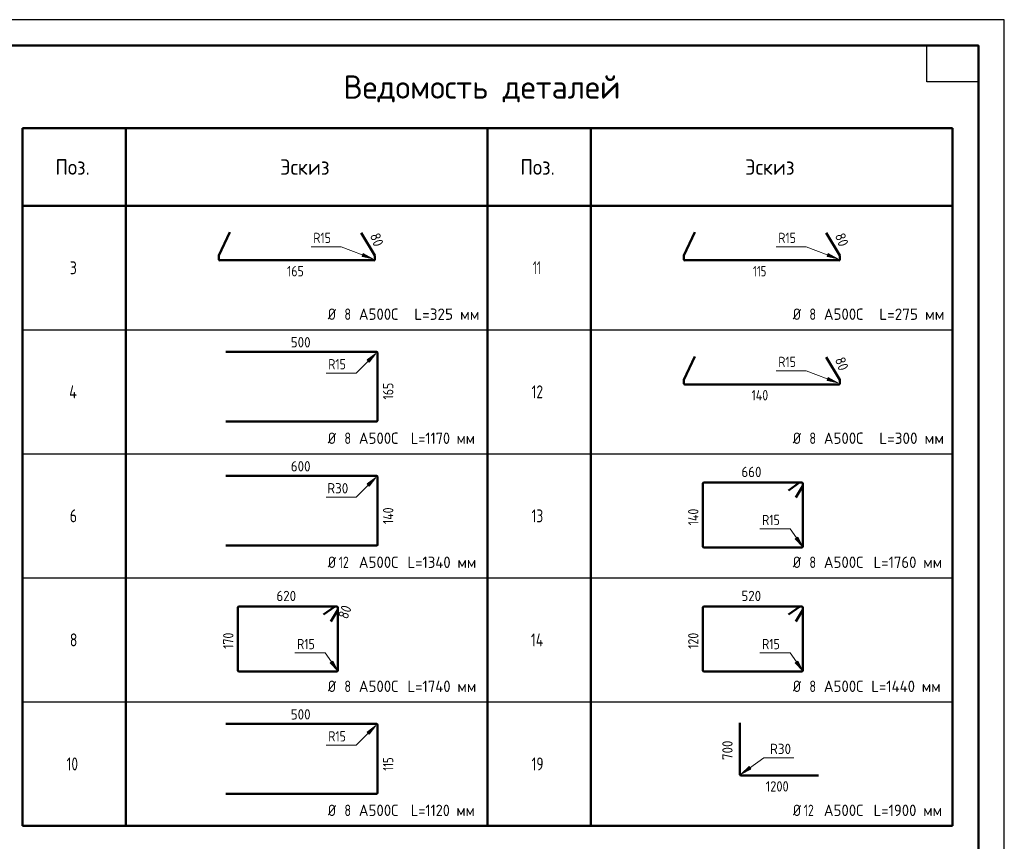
# Model space of a CAD drawing. Header units: millimetres. Extents: x 0 to 50400, y 0 to 35640.
# Tile 7 of 7: x 27531 to 50400, y 16564 to 35640. Entities that reach past the tile are written whole.
import ezdxf

# ---------------------------------------------------------------- set-up
doc = ezdxf.new("R2010")
doc.units = ezdxf.units.MM
doc.layers.add('Standard', color=7, linetype='Continuous', lineweight=25)
doc.layers.add('ЖБ Пилон', color=7, linetype='Continuous', lineweight=35)
doc.layers.add('Фиксатор', color=7, linetype='Continuous', lineweight=13, true_color=0x494949)
doc.styles.add('ISOCPEUR', font='txt')

msp = doc.modelspace()

# ---------------------------------------------------------------- hatches: boundary and pattern name
at = {"layer": 'Standard', "linetype": 'Continuous', "lineweight": 13, "transparency": 33554687}
for points in [[(35485, 30144), (35733, 30088), (35510, 30211)], [(46285, 30144), (46533, 30088), (46310, 30211)], [(35652, 27689), (35805, 27893), (35601, 27740)], [(46285, 27264), (46533, 27208), (46310, 27331)], [(35652, 24809), (35805, 25013), (35601, 24860)], [(45544, 23586), (45719, 23401), (45602, 23627)], [(34744, 20706), (34919, 20521), (34802, 20747)], [(45544, 20706), (45719, 20521), (45602, 20747)], [(35652, 19049), (35805, 19253), (35601, 19100)], [(44471, 18299), (44287, 18122), (44513, 18240)]]:
    msp.add_hatch(color=7, dxfattribs=at).paths.add_polyline_path(points)

# ---------------------------------------------------------------- linework, layer by layer
at = {"layer": 'Standard', "color": 7, "linetype": 'Continuous', "lineweight": 50, "transparency": 33554687}
for p, q in [((27600, 33120), (38400, 33120)), ((27600, 16920), (27600, 33120)), ((30000, 16920), (30000, 33120)), ((38400, 33120), (49200, 33120)), ((38400, 16920), (38400, 33120)), ((40800, 16920), (40800, 33120)), ((49200, 16920), (49200, 33120)), ((49800, 32520), (49800, 27840)), ((49200, 31320), (27600, 31320)), ((27600, 16920), (49200, 16920))]:
    msp.add_line(p, q, dxfattribs=at)
at = {"layer": 'Standard', "color": 7, "linetype": 'Continuous', "lineweight": 35, "transparency": 33554687}
for p, q in [((49800, 33120), (49800, 24600)), ((49800, 32640), (49800, 24120))]:
    msp.add_line(p, q, dxfattribs=at)
at = {"layer": 'Standard', "color": 7, "linetype": 'Continuous', "lineweight": 13, "transparency": 33554687}
for p, q in [((35510, 30211), (35485, 30144)), ((35733, 30088), (35510, 30211)), ((46310, 30211), (46285, 30144)), ((46533, 30088), (46310, 30211)), ((35498, 30177), (35481, 30184)), ((35485, 30144), (35733, 30088)), ((35733, 30088), (35733, 30088)), ((35733, 30088), (35733, 30088)), ((35733, 30088), (35733, 30088)), ((46298, 30177), (46281, 30184)), ((46285, 30144), (46533, 30088)), ((46533, 30088), (46533, 30088)), ((46533, 30088), (46533, 30088)), ((46533, 30088), (46533, 30088)), ((35805, 27893), (35601, 27740)), ((35601, 27740), (35652, 27689)), ((35627, 27715), (35614, 27702)), ((35652, 27689), (35805, 27893)), ((35805, 27893), (35805, 27893)), ((35805, 27893), (35805, 27893)), ((35805, 27893), (35805, 27893)), ((46298, 27297), (46281, 27304)), ((46310, 27331), (46285, 27264)), ((46285, 27264), (46533, 27208)), ((46533, 27208), (46310, 27331)), ((46533, 27208), (46533, 27208)), ((46533, 27208), (46533, 27208)), ((46533, 27208), (46533, 27208)), ((35805, 25013), (35601, 24860)), ((35652, 24809), (35805, 25013)), ((35805, 25013), (35805, 25013)), ((35805, 25013), (35805, 25013)), ((35805, 25013), (35805, 25013)), ((35601, 24860), (35652, 24809)), ((35627, 24835), (35614, 24822)), ((45602, 23627), (45544, 23586)), ((45544, 23586), (45719, 23401)), ((45573, 23607), (45562, 23621)), ((45719, 23401), (45602, 23627)), ((45719, 23401), (45719, 23401)), ((45719, 23401), (45719, 23401)), ((45719, 23401), (45719, 23401)), ((34802, 20747), (34744, 20706)), ((34744, 20706), (34919, 20521)), ((34773, 20727), (34762, 20741)), ((34919, 20521), (34802, 20747)), ((45602, 20747), (45544, 20706)), ((45544, 20706), (45719, 20521)), ((45573, 20727), (45562, 20741)), ((45719, 20521), (45602, 20747)), ((34919, 20521), (34919, 20521)), ((34919, 20521), (34919, 20521)), ((34919, 20521), (34919, 20521)), ((45719, 20521), (45719, 20521)), ((45719, 20521), (45719, 20521)), ((45719, 20521), (45719, 20521)), ((35805, 19253), (35601, 19100)), ((35652, 19049), (35805, 19253)), ((35805, 19253), (35805, 19253)), ((35805, 19253), (35805, 19253)), ((35805, 19253), (35805, 19253)), ((35601, 19100), (35652, 19049)), ((35627, 19075), (35614, 19062)), ((44471, 18299), (44287, 18122)), ((44513, 18240), (44471, 18299)), ((44287, 18122), (44513, 18240)), ((44287, 18122), (44287, 18122)), ((44287, 18122), (44287, 18122)), ((44287, 18122), (44287, 18122)), ((44492, 18269), (44506, 18280))]:
    msp.add_line(p, q, dxfattribs=at)
at = {"layer": 'Standard', "color": 7, "linetype": 'Continuous', "lineweight": -3, "transparency": 33554687}
for p, q in [((27600, 28440), (49200, 28440)), ((27600, 25560), (49200, 25560)), ((27600, 22680), (49200, 22680)), ((27600, 19800), (49200, 19800)), ((27600, 16920), (49200, 16920))]:
    msp.add_line(p, q, dxfattribs=at)
at = {"layer": 'Standard', "color": 7, "linetype": 'Continuous', "lineweight": 25, "transparency": 33554687}
for points in [[(0, 0), (50400, 0), (50400, 35640), (0, 35640), (0, 0)], [(49800, 35040), (49800, 34200), (48600, 34200), (48600, 35040), (49800, 35040)]]:
    msp.add_lwpolyline(points, close=True, dxfattribs=at)
at = {"layer": 'Standard', "color": 7, "linetype": 'Continuous', "lineweight": 50, "transparency": 33554687}
msp.add_lwpolyline([(2400, 35040), (49800, 35040), (49800, 600), (2400, 600), (2400, 35040)], close=True, dxfattribs=at)
at = {"layer": 'Standard', "color": 7, "linetype": 'Continuous', "lineweight": 13, "transparency": 33554687}
for points in [[(34299, 30366), (34998, 30366), (35733, 30088)], [(45099, 30366), (45798, 30366), (46533, 30088)], [(34646, 27433), (35346, 27433), (35805, 27893)], [(45099, 27486), (45798, 27486), (46533, 27208)], [(34646, 24553), (35346, 24553), (35805, 25013)], [(44725, 23816), (45424, 23816), (45719, 23401)], [(33925, 20936), (34624, 20936), (34919, 20521)], [(44725, 20936), (45424, 20936), (45719, 20521)], [(34646, 18793), (35346, 18793), (35805, 19253)], [(45514, 18501), (44814, 18501), (44287, 18122)]]:
    msp.add_lwpolyline(points, dxfattribs=at)
at = {"layer": 'ЖБ Пилон', "color": 7, "linetype": 'Continuous', "lineweight": 50, "transparency": 33554687}
for p, q in [((32319, 27930), (35822, 27930)), ((35842, 27910), (35842, 26329)), ((35822, 26309), (32319, 26309)), ((32319, 25050), (35822, 25050)), ((35842, 25030), (35842, 23449)), ((35822, 23429), (32319, 23429)), ((32319, 19290), (35822, 19290)), ((35842, 19270), (35842, 17689)), ((35822, 17669), (32319, 17669))]:
    msp.add_line(p, q, dxfattribs=at)
for centre, start, end in [((35822, 27910), 0, 90), ((35822, 26329), 270, 0), ((35822, 25030), 0, 90), ((35822, 23449), 270, 0), ((35822, 19270), 0, 90), ((35822, 17689), 270, 0)]:
    msp.add_arc(centre, 20.2, start, end, dxfattribs=at)
at = {"layer": 'Фиксатор', "color": 7, "linetype": 'Continuous', "lineweight": 50, "transparency": 33554687}
for p, q in [((32160, 30162), (32412, 30703)), ((35466, 30688), (35778, 30162)), ((42960, 30162), (43212, 30703)), ((46266, 30688), (46578, 30162)), ((32158, 30072), (32158, 30156)), ((35760, 30053), (32178, 30053)), ((35779, 30156), (35779, 30072)), ((42958, 30072), (42958, 30156)), ((46560, 30053), (42978, 30053)), ((46579, 30156), (46579, 30072)), ((42960, 27282), (43212, 27823)), ((46266, 27808), (46578, 27282)), ((42958, 27192), (42958, 27276)), ((46579, 27276), (46579, 27192)), ((46560, 27173), (42978, 27173)), ((43401, 24879), (43401, 23401)), ((45706, 24892), (43414, 24892)), ((45644, 24891), (45386, 24711)), ((45557, 24546), (45718, 24817)), ((45706, 24892), (45649, 24892)), ((45719, 24822), (45719, 24879)), ((45719, 23401), (45719, 24879)), ((43414, 23389), (45706, 23389)), ((32601, 21999), (32601, 20521)), ((34906, 22012), (32614, 22012)), ((34844, 22011), (34586, 21831)), ((34906, 22012), (34849, 22012)), ((34919, 21942), (34919, 21999)), ((34919, 20521), (34919, 21999)), ((43401, 21999), (43401, 20521)), ((45706, 22012), (43414, 22012)), ((45644, 22011), (45386, 21831)), ((45706, 22012), (45649, 22012)), ((45719, 21942), (45719, 21999)), ((45719, 20521), (45719, 21999)), ((34757, 21666), (34918, 21937)), ((45557, 21666), (45718, 21937)), ((32614, 20509), (34906, 20509)), ((43414, 20509), (45706, 20509)), ((44257, 18122), (44257, 19311)), ((46086, 18093), (44287, 18093))]:
    msp.add_line(p, q, dxfattribs=at)
for centre, radius, start, end in [((32178, 30156), 19.2, 160, 180), ((32178, 30072), 19.2, 180, 270), ((35760, 30072), 19.2, 270, 0), ((35760, 30156), 19.2, 0, 20), ((42978, 30156), 19.2, 160, 180), ((42978, 30072), 19.2, 180, 270), ((46560, 30072), 19.2, 270, 0), ((46560, 30156), 19.2, 0, 20), ((42978, 27276), 19.2, 160, 180), ((46560, 27276), 19.2, 0, 20), ((42978, 27192), 19.2, 180, 270), ((46560, 27192), 19.2, 270, 0), ((43414, 24879), 12.7, 90, 180), ((45649, 24879), 13, 90, 110), ((45706, 24879), 13, 0, 90), ((45706, 24879), 13, 0, 90), ((45706, 24822), 13, 340, 0), ((43414, 23401), 12.7, 180, 270), ((45706, 23401), 12.7, 270, 0), ((32614, 21999), 12.7, 90, 180), ((34849, 21999), 13, 90, 110), ((34906, 21999), 13, 0, 90), ((34906, 21999), 13, 0, 90), ((43414, 21999), 12.7, 90, 180), ((45649, 21999), 13, 90, 110), ((45706, 21999), 13, 0, 90), ((45706, 21999), 13, 0, 90), ((34906, 21942), 13, 340, 0), ((45706, 21942), 13, 340, 0), ((32614, 20521), 12.7, 180, 270), ((34906, 20521), 12.7, 270, 0), ((43414, 20521), 12.7, 180, 270), ((45706, 20521), 12.7, 270, 0), ((44287, 18122), 29.7, 180, 270)]:
    msp.add_arc(centre, radius, start, end, dxfattribs=at)

# ---------------------------------------------------------------- texts
at = {"layer": 'Standard', "color": 7, "linetype": 'Continuous', "lineweight": 50, "transparency": 33554687, "insert": (35052, 33720), "char_height": 540, "width": 6957.97, "attachment_point": 7, "style": 'ISOCPEUR'}
msp.add_mtext('\\W0.98;Ведомость деталей', dxfattribs=at)
at = {"layer": 'Standard', "color": 7, "linetype": 'Continuous', "lineweight": 25, "transparency": 33554687, "attachment_point": 7, "style": 'ISOCPEUR'}
for s, insert, char_height, width in [('\\W0.92;Поз.', (28359, 32040), 360, 1047.58), ('\\W0.94;Эскиз', (33579, 32040), 360, 1411.34), ('\\W0.92;Поз.', (39159, 32040), 360, 1047.58), ('\\W0.94;Эскиз', (44379, 32040), 360, 1411.34), ('\\W0.78;3', (28695, 29730), 300, 326.42), ('\\W0.62;11', (39450, 29730), 300, 393.74), ('\\W0.83;Ø', (34688, 28670), 264, 374), ('\\W0.78;8', (35073, 28670), 264, 287.23), ('\\W0.95;А500С', (35408, 28670), 264, 1101.31), ('\\W0.97;L=325 мм', (36696, 28670), 264, 1631.37), ('\\W0.83;Ø', (45488, 28670), 264, 374), ('\\W0.78;8', (45873, 28670), 264, 287.25), ('\\W0.95;А500С', (46208, 28670), 264, 1101.31), ('\\W0.97;L=275 мм', (47496, 28670), 264, 1631.37), ('\\W0.80;4', (28680, 26850), 300, 359.82), ('\\W0.75;12', (39420, 26850), 300, 472.27), ('\\W0.83;Ø', (34688, 25790), 264, 374), ('\\W0.78;8', (35073, 25790), 264, 287.23), ('\\W0.95;А500С', (35408, 25790), 264, 1101.31), ('\\W0.91;L=1170 мм', (36617, 25790), 264, 1703.21), ('\\W0.83;Ø', (45488, 25790), 264, 374), ('\\W0.78;8', (45873, 25790), 264, 287.25), ('\\W0.95;А500С', (46208, 25790), 264, 1101.31), ('\\W0.97;L=300 мм', (47496, 25790), 264, 1631.37), ('\\W0.78;6', (28695, 23970), 300, 326.42), ('\\W0.75;13', (39420, 23970), 300, 472.27), ('\\W0.83;Ø', (34688, 22910), 264, 374), ('\\W0.75;12', (34941, 22910), 264, 415.6), ('\\W0.95;А500С', (35408, 22910), 264, 1101.31), ('\\W0.94;L=1340 мм', (36538, 22910), 264, 1786.42), ('\\W0.83;Ø', (45488, 22910), 264, 374), ('\\W0.78;8', (45873, 22910), 264, 287.25), ('\\W0.95;А500С', (46208, 22910), 264, 1101.31), ('\\W0.94;L=1760 мм', (47364, 22910), 264, 1759.85), ('\\W0.78;8', (28695, 21090), 300, 326.42), ('\\W0.76;14', (39405, 21090), 300, 504.56), ('\\W0.83;Ø', (34688, 20030), 264, 374), ('\\W0.78;8', (35073, 20030), 264, 287.23), ('\\W0.95;А500С', (35408, 20030), 264, 1101.31), ('\\W0.94;L=1740 мм', (36538, 20030), 264, 1786.42), ('\\W0.83;Ø', (45488, 20030), 264, 374), ('\\W0.78;8', (45873, 20030), 264, 287.25), ('\\W0.95;А500С', (46208, 20030), 264, 1101.31), ('\\W0.94;L=1440 мм', (47311, 20030), 264, 1812.99), ('\\W0.75;10', (28620, 18210), 300, 472.27), ('\\W0.75;19', (39420, 18210), 300, 472.27), ('\\W0.83;Ø', (34688, 17150), 264, 374), ('\\W0.78;8', (35073, 17150), 264, 287.23), ('\\W0.95;А500С', (35408, 17150), 264, 1101.31), ('\\W0.91;L=1120 мм', (36617, 17150), 264, 1703.21), ('\\W0.83;Ø', (45488, 17150), 264, 374), ('\\W0.75;12', (45741, 17150), 264, 415.61), ('\\W0.95;А500С', (46208, 17150), 264, 1101.31), ('\\W0.94;L=1900 мм', (47364, 17150), 264, 1759.85)]:
    msp.add_mtext(s, dxfattribs=dict(at, insert=insert, char_height=char_height, width=width))
at = {"layer": 'Standard', "color": 7, "linetype": 'Continuous', "lineweight": 18, "transparency": 33554687, "char_height": 240, "attachment_point": 7, "style": 'ISOCPEUR'}
for s, insert, width in [('\\W0.83;R15', (34351, 30454), 579.73), ('\\W0.83;R15', (45151, 30454), 579.73), ('\\W0.83;R15', (34698, 27521), 579.73), ('\\W0.83;R15', (45151, 27574), 579.73), ('\\W0.92;R30', (34674, 24641), 637.56), ('\\W0.83;R15', (44776, 23904), 579.73), ('\\W0.83;R15', (33976, 21024), 579.73), ('\\W0.83;R15', (44776, 21024), 579.73), ('\\W0.83;R15', (34698, 18881), 579.73), ('\\W0.92;R30', (44958, 18589), 637.57)]:
    msp.add_mtext(s, dxfattribs=dict(at, insert=insert, width=width))
at = {"layer": 'ЖБ Пилон', "color": 7, "linetype": 'Continuous', "lineweight": 18, "transparency": 33554687, "char_height": 240, "width": 613.07, "attachment_point": 7, "style": 'ISOCPEUR'}
for s, insert in [('\\W0.91;500', (33829, 28031)), ('\\W0.91;600', (33829, 25151)), ('\\W0.91;500', (33829, 19391))]:
    msp.add_mtext(s, dxfattribs=dict(at, insert=insert))
at = {"layer": 'ЖБ Пилон', "color": 7, "linetype": 'Continuous', "lineweight": 18, "transparency": 33554687, "char_height": 240, "attachment_point": 7, "rotation": 90, "style": 'ISOCPEUR'}
for s, insert, width in [('\\W0.83;165', (36209, 26821), 554.8), ('\\W0.83;140', (36209, 23929), 579.73), ('\\W0.74;115', (36209, 18205), 496.53)]:
    msp.add_mtext(s, dxfattribs=dict(at, insert=insert, width=width))
at = {"layer": 'Фиксатор', "color": 7, "linetype": 'Continuous', "lineweight": 18, "transparency": 33554687, "char_height": 240, "attachment_point": 7, "style": 'ISOCPEUR'}
for s, insert, width, rotation in [('\\W0.87;80', (35661, 30632), 440.66, 290), ('\\W0.87;80', (46461, 30632), 440.66, 290), ('\\W0.87;80', (46461, 27752), 440.66, 290), ('\\W0.83;140', (43296, 23900), 579.73, 90), ('\\W0.87;80', (35144, 21706), 440.66, 70), ('\\W0.83;170', (32496, 21032), 554.81, 90), ('\\W0.83;120', (43296, 21032), 554.81, 90), ('\\W0.91;700', (44089, 18450), 613.07, 90)]:
    msp.add_mtext(s, dxfattribs=dict(at, insert=insert, width=width, rotation=rotation))
for s, insert, width in [('\\W0.83;165', (33741, 29681), 554.81), ('\\W0.74;115', (44565, 29681), 496.53), ('\\W0.83;140', (44529, 26801), 579.73), ('\\W0.91;660', (44294, 25020), 613.08), ('\\W0.91;620', (33494, 22140), 613.08), ('\\W0.91;520', (44294, 22140), 613.08), ('\\W0.87;1200', (44859, 17719), 727.53)]:
    msp.add_mtext(s, dxfattribs=dict(at, insert=insert, width=width))

doc.saveas('drawing.dxf')
